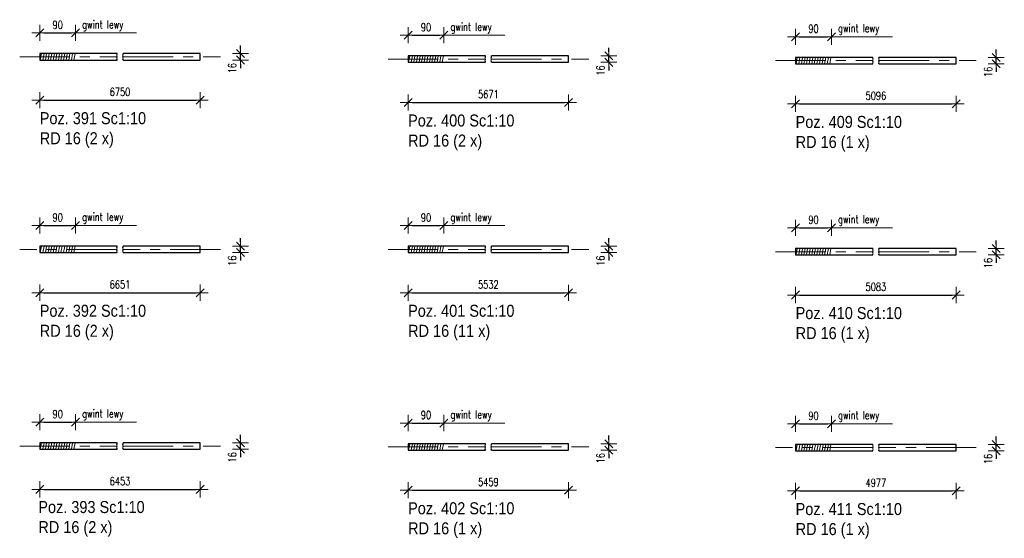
# Model space of a CAD drawing. Header units: millimetres. Extents: x -882 to -29, y 17430 to 18100.
# Tile 10 of 12: x -534 to -288, y 17767 to 17896. Entities that reach past the tile are written whole.
import ezdxf

# ---------------------------------------------------------------- set-up
doc = ezdxf.new("R2010")
doc.units = ezdxf.units.MM
doc.header["$LTSCALE"] = 10
doc.linetypes.add('MITTE', pattern=[2, 1.25, -0.25, 0.25, -0.25])
doc.layers.get('Defpoints').update_dxf_attribs({"color": 1})
for name, color, linetype, lineweight in [('PS_DIM', 4, 'Continuous', 13), ('PS_Hatch', 3, 'Continuous', 9), ('PS_Mid', 5, 'MITTE', 15), ('PS_Shape', 161, 'Continuous', 30), ('PS_SOLID', 7, 'Continuous', 30), ('PS_TEXT', 3, 'Continuous', 18)]:
    doc.layers.add(name, color=color, linetype=linetype, lineweight=lineweight)
doc.styles.add('gil', font='txt', dxfattribs={"width": 0.9})
doc.styles.add('simplex', font='simplex.shx', dxfattribs={"width": 0.75})
doc.dimstyles.new('1_10_PRZ', dxfattribs={"dimtxt": 2, "dimasz": 1, "dimexe": 2, "dimexo": 5, "dimgap": 1, "dimtad": 1, "dimdec": 0, "dimlfac": 10, "dimtxsty": 'simplex', "dimblk": 'dimznak', "dimcen": 2, "dimse1": 1, "dimse2": 1, "dimclrt": 3, "dimadec": 1, "dimazin": 0, "dimtfac": 1, "dimtdec": 0, "dimtix": 1, "dimtmove": 2, "dimatfit": 3, "dimldrblk": 'dim-grot', "dimfxl": 1, "dimarcsym": 0})
doc.dimstyles.new('1_10_PRZ_DS1-LS10', dxfattribs={"dimtxt": 2, "dimasz": 1, "dimexe": 2, "dimexo": 5, "dimgap": 1, "dimtad": 1, "dimdec": 0, "dimlfac": 10, "dimtxsty": 'simplex', "dimblk": 'dimznak', "dimcen": 2, "dimse1": 1, "dimse2": 1, "dimclrt": 3, "dimadec": 1, "dimazin": 0, "dimtfac": 1, "dimtdec": 0, "dimtix": 1, "dimtmove": 2, "dimatfit": 3, "dimldrblk": 'dim-grot', "dimfxl": 1, "dimarcsym": 0})

# ---------------------------------------------------------------- blocks, each defined once
blk = doc.blocks.new('dim-grot')
blk.add_hatch(color=256).paths.add_polyline_path([(0, 0), (-2, 0.5), (-2, -0.5)])
blk.add_lwpolyline([(0, 0), (-2, 0.5), (-2, -0.5), (0, 0)])
blk = doc.blocks.new('dimznak')
at = {"color": 0}
for points in [[(-2, 0), (2, 0)], [(0, 2), (0, -2)]]:
    blk.add_lwpolyline(points, dxfattribs=at)
at = {"color": 2}
blk.add_lwpolyline([(1, 1), (-1, -1)], dxfattribs=at)
blk = doc.blocks.new('*D46')
at = {"layer": 'Defpoints', "color": 0, "transparency": 16777216}
for p in [(-488.83, 17887.99), (-478.83, 17887.99), (-488.83, 17886.4)]:
    blk.add_point(p, dxfattribs=at)
at = {"layer": 'PS_DIM', "color": 0, "lineweight": -2, "transparency": 16777216}
for p, q in [((-478.83, 17888.99), (-478.83, 17889.99)), ((-478.83, 17886.4), (-478.83, 17887.99)), ((-478.83, 17885.4), (-478.83, 17884.4))]:
    blk.add_line(p, q, dxfattribs=at)
for p, rotation in [((-478.83, 17887.99), 270), ((-478.83, 17886.4), 90)]:
    blk.add_blockref('dimznak', p, dxfattribs=dict(at, rotation=rotation))
at = {"layer": 'PS_DIM', "color": 3, "transparency": 16777216, "insert": (-480.87, 17884.36), "char_height": 2, "attachment_point": 5, "rotation": 90, "style": 'simplex'}
blk.add_mtext('16', dxfattribs=at)
blk = doc.blocks.new('*D48')
at = {"layer": 'Defpoints', "color": 0, "transparency": 16777216}
for p in [(-488.83, 17840), (-488.83, 17838.4), (-478.83, 17840)]:
    blk.add_point(p, dxfattribs=at)
at = {"layer": 'PS_DIM', "color": 0, "lineweight": -2, "transparency": 16777216}
for p, q in [((-478.83, 17841), (-478.83, 17842)), ((-478.83, 17838.4), (-478.83, 17840)), ((-478.83, 17837.4), (-478.83, 17836.4))]:
    blk.add_line(p, q, dxfattribs=at)
for p, rotation in [((-478.83, 17840), 270), ((-478.83, 17838.4), 90)]:
    blk.add_blockref('dimznak', p, dxfattribs=dict(at, rotation=rotation))
at = {"layer": 'PS_DIM', "color": 3, "transparency": 16777216, "insert": (-480.87, 17836.37), "char_height": 2, "attachment_point": 5, "rotation": 90, "style": 'simplex'}
blk.add_mtext('16', dxfattribs=at)
blk = doc.blocks.new('*D50')
at = {"layer": 'Defpoints', "color": 0, "transparency": 16777216}
for p in [(-488.83, 17790.98), (-488.83, 17789.38), (-478.83, 17790.98)]:
    blk.add_point(p, dxfattribs=at)
at = {"layer": 'PS_DIM', "color": 0, "lineweight": -2, "transparency": 16777216}
for p, q in [((-478.83, 17791.98), (-478.83, 17792.98)), ((-478.83, 17789.38), (-478.83, 17790.98)), ((-478.83, 17788.38), (-478.83, 17787.38))]:
    blk.add_line(p, q, dxfattribs=at)
for p, rotation in [((-478.83, 17790.98), 270), ((-478.83, 17789.38), 90)]:
    blk.add_blockref('dimznak', p, dxfattribs=dict(at, rotation=rotation))
at = {"layer": 'PS_DIM', "color": 3, "transparency": 16777216, "insert": (-480.87, 17787.35), "char_height": 2, "attachment_point": 5, "rotation": 90, "style": 'simplex'}
blk.add_mtext('16', dxfattribs=at)
blk = doc.blocks.new('*D64')
at = {"layer": 'Defpoints', "color": 0, "transparency": 16777216}
for p in [(-397.04, 17887.42), (-387.04, 17887.42), (-397.04, 17885.82)]:
    blk.add_point(p, dxfattribs=at)
at = {"layer": 'PS_DIM', "color": 0, "lineweight": -2, "transparency": 16777216}
for p, q in [((-387.04, 17888.42), (-387.04, 17889.42)), ((-387.04, 17885.82), (-387.04, 17887.42)), ((-387.04, 17884.82), (-387.04, 17883.82))]:
    blk.add_line(p, q, dxfattribs=at)
for p, rotation in [((-387.04, 17887.42), 270), ((-387.04, 17885.82), 90)]:
    blk.add_blockref('dimznak', p, dxfattribs=dict(at, rotation=rotation))
at = {"layer": 'PS_DIM', "color": 3, "transparency": 16777216, "insert": (-389.08, 17883.78), "char_height": 2, "attachment_point": 5, "rotation": 90, "style": 'simplex'}
blk.add_mtext('16', dxfattribs=at)
blk = doc.blocks.new('*D66')
at = {"layer": 'Defpoints', "color": 0, "transparency": 16777216}
for p in [(-397.04, 17839.99), (-397.04, 17838.39), (-387.04, 17839.99)]:
    blk.add_point(p, dxfattribs=at)
at = {"layer": 'PS_DIM', "color": 0, "lineweight": -2, "transparency": 16777216}
for p, q in [((-387.04, 17840.99), (-387.04, 17841.99)), ((-387.04, 17838.39), (-387.04, 17839.99)), ((-387.04, 17837.39), (-387.04, 17836.39))]:
    blk.add_line(p, q, dxfattribs=at)
for p, rotation in [((-387.04, 17839.99), 270), ((-387.04, 17838.39), 90)]:
    blk.add_blockref('dimznak', p, dxfattribs=dict(at, rotation=rotation))
at = {"layer": 'PS_DIM', "color": 3, "transparency": 16777216, "insert": (-389.08, 17836.35), "char_height": 2, "attachment_point": 5, "rotation": 90, "style": 'simplex'}
blk.add_mtext('16', dxfattribs=at)
blk = doc.blocks.new('*D68')
at = {"layer": 'Defpoints', "color": 0, "transparency": 16777216}
for p in [(-397.04, 17790.76), (-397.04, 17789.16), (-387.04, 17790.76)]:
    blk.add_point(p, dxfattribs=at)
at = {"layer": 'PS_DIM', "color": 0, "lineweight": -2, "transparency": 16777216}
for p, q in [((-387.04, 17791.76), (-387.04, 17792.76)), ((-387.04, 17789.16), (-387.04, 17790.76)), ((-387.04, 17788.16), (-387.04, 17787.16))]:
    blk.add_line(p, q, dxfattribs=at)
for p, rotation in [((-387.04, 17790.76), 270), ((-387.04, 17789.16), 90)]:
    blk.add_blockref('dimznak', p, dxfattribs=dict(at, rotation=rotation))
at = {"layer": 'PS_DIM', "color": 3, "transparency": 16777216, "insert": (-389.08, 17787.13), "char_height": 2, "attachment_point": 5, "rotation": 90, "style": 'simplex'}
blk.add_mtext('16', dxfattribs=at)
blk = doc.blocks.new('*D82')
at = {"layer": 'Defpoints', "color": 0, "transparency": 16777216}
for p in [(-300.47, 17887.06), (-300.47, 17885.46), (-290.47, 17887.06)]:
    blk.add_point(p, dxfattribs=at)
at = {"layer": 'PS_DIM', "color": 0, "lineweight": -2, "transparency": 16777216}
for p, q in [((-290.47, 17888.06), (-290.47, 17889.06)), ((-290.47, 17885.46), (-290.47, 17887.06)), ((-290.47, 17884.46), (-290.47, 17883.46))]:
    blk.add_line(p, q, dxfattribs=at)
for p, rotation in [((-290.47, 17887.06), 270), ((-290.47, 17885.46), 90)]:
    blk.add_blockref('dimznak', p, dxfattribs=dict(at, rotation=rotation))
at = {"layer": 'PS_DIM', "color": 3, "transparency": 16777216, "insert": (-292.51, 17883.43), "char_height": 2, "attachment_point": 5, "rotation": 90, "style": 'simplex'}
blk.add_mtext('16', dxfattribs=at)
blk = doc.blocks.new('*D84')
at = {"layer": 'Defpoints', "color": 0, "transparency": 16777216}
for p in [(-300.47, 17839.42), (-290.47, 17839.42), (-300.47, 17837.82)]:
    blk.add_point(p, dxfattribs=at)
at = {"layer": 'PS_DIM', "color": 0, "lineweight": -2, "transparency": 16777216}
for p, q in [((-290.47, 17840.42), (-290.47, 17841.42)), ((-290.47, 17837.82), (-290.47, 17839.42)), ((-290.47, 17836.82), (-290.47, 17835.82))]:
    blk.add_line(p, q, dxfattribs=at)
for p, rotation in [((-290.47, 17839.42), 270), ((-290.47, 17837.82), 90)]:
    blk.add_blockref('dimznak', p, dxfattribs=dict(at, rotation=rotation))
at = {"layer": 'PS_DIM', "color": 3, "transparency": 16777216, "insert": (-292.51, 17835.79), "char_height": 2, "attachment_point": 5, "rotation": 90, "style": 'simplex'}
blk.add_mtext('16', dxfattribs=at)
blk = doc.blocks.new('*D86')
at = {"layer": 'Defpoints', "color": 0, "transparency": 16777216}
for p in [(-300.47, 17790.57), (-300.47, 17788.97), (-290.47, 17790.57)]:
    blk.add_point(p, dxfattribs=at)
at = {"layer": 'PS_DIM', "color": 0, "lineweight": -2, "transparency": 16777216}
for p, q in [((-290.47, 17791.57), (-290.47, 17792.57)), ((-290.47, 17788.97), (-290.47, 17790.57)), ((-290.47, 17787.97), (-290.47, 17786.97))]:
    blk.add_line(p, q, dxfattribs=at)
for p, rotation in [((-290.47, 17790.57), 270), ((-290.47, 17788.97), 90)]:
    blk.add_blockref('dimznak', p, dxfattribs=dict(at, rotation=rotation))
at = {"layer": 'PS_DIM', "color": 3, "transparency": 16777216, "insert": (-292.51, 17786.94), "char_height": 2, "attachment_point": 5, "rotation": 90, "style": 'simplex'}
blk.add_mtext('16', dxfattribs=at)
blk = doc.blocks.new('*X162')
at = {"color": 1}
for p, q in [((-509.62, 17887.62), (-509.55, 17887.79)), ((-509.55, 17887.44), (-509.62, 17887.62)), ((-509.62, 17887.27), (-509.55, 17887.44)), ((-509.55, 17887.1), (-509.62, 17887.27)), ((-509.62, 17886.92), (-509.55, 17887.1)), ((-509.58, 17887.88), (-509.58, 17888)), ((-509.55, 17887.79), (-509.58, 17887.88)), ((-508.12, 17887.62), (-508.05, 17887.79)), ((-508.05, 17887.44), (-508.12, 17887.62)), ((-508.12, 17887.27), (-508.05, 17887.44)), ((-508.05, 17887.1), (-508.12, 17887.27)), ((-508.12, 17886.92), (-508.05, 17887.1)), ((-508.08, 17887.88), (-508.08, 17888)), ((-508.05, 17887.79), (-508.08, 17887.88)), ((-509.55, 17886.75), (-509.62, 17886.92)), ((-509.62, 17886.58), (-509.55, 17886.75)), ((-509.58, 17886.49), (-509.62, 17886.58)), ((-509.58, 17886.4), (-509.58, 17886.49)), ((-508.05, 17886.75), (-508.12, 17886.92)), ((-508.12, 17886.58), (-508.05, 17886.75)), ((-508.08, 17886.49), (-508.12, 17886.58)), ((-508.08, 17886.4), (-508.08, 17886.49))]:
    blk.add_line(p, q, dxfattribs=at)
at = {"layer": 'PS_Mid', "color": 5, "linetype": 'MITTE'}
for p, q in [((-533.83, 17887.2), (-509.58, 17887.2)), ((-508.08, 17887.2), (-483.83, 17887.2))]:
    blk.add_line(p, q, dxfattribs=at)
at = {"layer": 'PS_SOLID', "color": 7, "linetype": 'Continuous'}
for p, q in [((-509.58, 17887.99), (-528.83, 17887.99)), ((-528.83, 17887.99), (-528.83, 17887.99)), ((-528.83, 17887.99), (-528.83, 17887.95)), ((-528.83, 17887.95), (-528.83, 17887.87)), ((-528.83, 17887.87), (-528.83, 17887.78)), ((-528.83, 17887.78), (-528.83, 17887.65)), ((-528.83, 17887.65), (-528.83, 17887.51)), ((-528.83, 17887.51), (-528.83, 17887.36)), ((-528.83, 17887.36), (-528.83, 17887.2)), ((-528.83, 17887.2), (-528.83, 17887.03)), ((-488.83, 17887.99), (-508.08, 17887.99)), ((-488.83, 17887.95), (-488.83, 17887.99)), ((-488.83, 17887.99), (-488.83, 17887.99)), ((-488.83, 17887.87), (-488.83, 17887.95)), ((-488.83, 17887.78), (-488.83, 17887.87)), ((-488.83, 17887.65), (-488.83, 17887.78)), ((-488.83, 17887.51), (-488.83, 17887.65)), ((-488.83, 17887.36), (-488.83, 17887.51)), ((-488.83, 17887.2), (-488.83, 17887.36)), ((-488.83, 17887.03), (-488.83, 17887.2)), ((-528.83, 17887.03), (-528.83, 17886.88)), ((-528.83, 17886.88), (-528.83, 17886.74)), ((-528.83, 17886.74), (-528.83, 17886.62)), ((-528.83, 17886.62), (-528.83, 17886.52)), ((-528.83, 17886.52), (-528.83, 17886.45)), ((-528.83, 17886.45), (-528.83, 17886.4)), ((-528.83, 17886.4), (-528.83, 17886.4)), ((-528.83, 17886.4), (-509.58, 17886.4)), ((-508.08, 17886.4), (-488.83, 17886.4)), ((-488.83, 17886.88), (-488.83, 17887.03)), ((-488.83, 17886.74), (-488.83, 17886.88)), ((-488.83, 17886.62), (-488.83, 17886.74)), ((-488.83, 17886.52), (-488.83, 17886.62)), ((-488.83, 17886.45), (-488.83, 17886.52)), ((-488.83, 17886.4), (-488.83, 17886.45)), ((-488.83, 17886.4), (-488.83, 17886.4))]:
    blk.add_line(p, q, dxfattribs=at)
blk = doc.blocks.new('*X163')
at = {"color": 3, "style": 'gil', "width": 0.9}
for s, p in [('Poz. 391 Sc1:10', (-528.83, 17870.4)), ('RD 16 (2 x)', (-528.83, 17865.4))]:
    blk.add_text(s, height=3, dxfattribs=at).set_placement(p)
blk = doc.blocks.new('*X164')
at = {"color": 1}
for p, q in [((-509.62, 17839.62), (-509.55, 17839.8)), ((-509.55, 17839.45), (-509.62, 17839.62)), ((-509.62, 17839.28), (-509.55, 17839.45)), ((-509.55, 17839.1), (-509.62, 17839.28)), ((-509.62, 17838.93), (-509.55, 17839.1)), ((-509.55, 17838.76), (-509.62, 17838.93)), ((-509.62, 17838.58), (-509.55, 17838.76)), ((-509.58, 17838.5), (-509.62, 17838.58)), ((-509.58, 17839.88), (-509.58, 17840)), ((-509.55, 17839.8), (-509.58, 17839.88)), ((-509.58, 17838.4), (-509.58, 17838.5)), ((-508.12, 17839.62), (-508.05, 17839.8)), ((-508.05, 17839.45), (-508.12, 17839.62)), ((-508.12, 17839.28), (-508.05, 17839.45)), ((-508.05, 17839.1), (-508.12, 17839.28)), ((-508.12, 17838.93), (-508.05, 17839.1)), ((-508.05, 17838.76), (-508.12, 17838.93)), ((-508.12, 17838.58), (-508.05, 17838.76)), ((-508.08, 17838.5), (-508.12, 17838.58)), ((-508.08, 17839.88), (-508.08, 17840)), ((-508.05, 17839.8), (-508.08, 17839.88)), ((-508.08, 17838.4), (-508.08, 17838.5))]:
    blk.add_line(p, q, dxfattribs=at)
at = {"layer": 'PS_Mid', "color": 5, "linetype": 'MITTE'}
for p, q in [((-509.58, 17839.2), (-533.83, 17839.2)), ((-483.83, 17839.2), (-508.08, 17839.2))]:
    blk.add_line(p, q, dxfattribs=at)
at = {"layer": 'PS_SOLID', "color": 7, "linetype": 'Continuous'}
for p, q in [((-509.58, 17840), (-528.83, 17840)), ((-528.83, 17840), (-528.83, 17839.98)), ((-528.83, 17839.98), (-528.83, 17839.92)), ((-528.83, 17839.92), (-528.83, 17839.84)), ((-528.83, 17839.84), (-528.83, 17839.72)), ((-528.83, 17839.72), (-528.83, 17839.59)), ((-528.83, 17839.59), (-528.83, 17839.44)), ((-528.83, 17839.44), (-528.83, 17839.28)), ((-528.83, 17839.28), (-528.83, 17839.12)), ((-528.83, 17839.12), (-528.83, 17838.96)), ((-528.83, 17838.96), (-528.83, 17838.81)), ((-528.83, 17838.81), (-528.83, 17838.68)), ((-528.83, 17838.68), (-528.83, 17838.57)), ((-528.83, 17838.57), (-528.83, 17838.48)), ((-528.83, 17838.48), (-528.83, 17838.43)), ((-528.83, 17838.43), (-528.83, 17838.4)), ((-528.83, 17838.4), (-509.58, 17838.4)), ((-488.83, 17840), (-508.08, 17840)), ((-508.08, 17838.4), (-488.83, 17838.4)), ((-488.83, 17839.98), (-488.83, 17840)), ((-488.83, 17839.92), (-488.83, 17839.98)), ((-488.83, 17839.84), (-488.83, 17839.92)), ((-488.83, 17839.72), (-488.83, 17839.84)), ((-488.83, 17839.59), (-488.83, 17839.72)), ((-488.83, 17839.44), (-488.83, 17839.59)), ((-488.83, 17839.28), (-488.83, 17839.44)), ((-488.83, 17839.12), (-488.83, 17839.28)), ((-488.83, 17838.96), (-488.83, 17839.12)), ((-488.83, 17838.81), (-488.83, 17838.96)), ((-488.83, 17838.68), (-488.83, 17838.81)), ((-488.83, 17838.57), (-488.83, 17838.68)), ((-488.83, 17838.48), (-488.83, 17838.57)), ((-488.83, 17838.43), (-488.83, 17838.48)), ((-488.83, 17838.4), (-488.83, 17838.43))]:
    blk.add_line(p, q, dxfattribs=at)
blk = doc.blocks.new('*X165')
at = {"color": 3, "style": 'gil', "width": 0.9}
for s, p in [('Poz. 392 Sc1:10', (-528.83, 17822.4)), ('RD 16 (2 x)', (-528.83, 17817.4))]:
    blk.add_text(s, height=3, dxfattribs=at).set_placement(p)
blk = doc.blocks.new('*X166')
at = {"color": 1}
for p, q in [((-509.62, 17790.6), (-509.55, 17790.78)), ((-509.55, 17790.43), (-509.62, 17790.6)), ((-509.62, 17790.26), (-509.55, 17790.43)), ((-509.55, 17790.08), (-509.62, 17790.26)), ((-509.62, 17789.91), (-509.55, 17790.08)), ((-509.55, 17789.74), (-509.62, 17789.91)), ((-509.62, 17789.56), (-509.55, 17789.74)), ((-509.58, 17789.48), (-509.62, 17789.56)), ((-509.58, 17790.86), (-509.58, 17790.98)), ((-509.55, 17790.78), (-509.58, 17790.86)), ((-509.58, 17789.38), (-509.58, 17789.48)), ((-508.12, 17790.6), (-508.05, 17790.78)), ((-508.05, 17790.43), (-508.12, 17790.6)), ((-508.12, 17790.26), (-508.05, 17790.43)), ((-508.05, 17790.08), (-508.12, 17790.26)), ((-508.12, 17789.91), (-508.05, 17790.08)), ((-508.05, 17789.74), (-508.12, 17789.91)), ((-508.12, 17789.56), (-508.05, 17789.74)), ((-508.08, 17789.48), (-508.12, 17789.56)), ((-508.08, 17790.86), (-508.08, 17790.98)), ((-508.05, 17790.78), (-508.08, 17790.86)), ((-508.08, 17789.38), (-508.08, 17789.48))]:
    blk.add_line(p, q, dxfattribs=at)
at = {"layer": 'PS_Mid', "color": 5, "linetype": 'MITTE'}
for p, q in [((-533.83, 17790.18), (-509.58, 17790.18)), ((-508.08, 17790.18), (-483.83, 17790.18))]:
    blk.add_line(p, q, dxfattribs=at)
at = {"layer": 'PS_SOLID', "color": 7, "linetype": 'Continuous'}
for p, q in [((-509.58, 17790.98), (-528.83, 17790.98)), ((-528.83, 17790.98), (-528.83, 17790.97)), ((-528.83, 17790.97), (-528.83, 17790.93)), ((-528.83, 17790.93), (-528.83, 17790.86)), ((-528.83, 17790.86), (-528.83, 17790.76)), ((-528.83, 17790.76), (-528.83, 17790.64)), ((-528.83, 17790.64), (-528.83, 17790.5)), ((-528.83, 17790.5), (-528.83, 17790.34)), ((-528.83, 17790.34), (-528.83, 17790.18)), ((-528.83, 17790.18), (-528.83, 17790.02)), ((-528.83, 17790.02), (-528.83, 17789.87)), ((-528.83, 17789.87), (-528.83, 17789.73)), ((-528.83, 17789.73), (-528.83, 17789.6)), ((-528.83, 17789.6), (-528.83, 17789.5)), ((-528.83, 17789.5), (-528.83, 17789.43)), ((-528.83, 17789.43), (-528.83, 17789.39)), ((-528.83, 17789.39), (-528.83, 17789.38)), ((-528.83, 17789.38), (-509.58, 17789.38)), ((-488.83, 17790.98), (-508.08, 17790.98)), ((-508.08, 17789.38), (-488.83, 17789.38)), ((-488.83, 17790.97), (-488.83, 17790.98)), ((-488.83, 17790.93), (-488.83, 17790.97)), ((-488.83, 17790.86), (-488.83, 17790.93)), ((-488.83, 17790.76), (-488.83, 17790.86)), ((-488.83, 17790.64), (-488.83, 17790.76)), ((-488.83, 17790.5), (-488.83, 17790.64)), ((-488.83, 17790.34), (-488.83, 17790.5)), ((-488.83, 17790.18), (-488.83, 17790.34)), ((-488.83, 17790.02), (-488.83, 17790.18)), ((-488.83, 17789.87), (-488.83, 17790.02)), ((-488.83, 17789.73), (-488.83, 17789.87)), ((-488.83, 17789.6), (-488.83, 17789.73)), ((-488.83, 17789.5), (-488.83, 17789.6)), ((-488.83, 17789.43), (-488.83, 17789.5)), ((-488.83, 17789.39), (-488.83, 17789.43)), ((-488.83, 17789.38), (-488.83, 17789.39))]:
    blk.add_line(p, q, dxfattribs=at)
blk = doc.blocks.new('*X178')
at = {"color": 1}
for p, q in [((-417.82, 17887.04), (-417.75, 17887.21)), ((-417.79, 17887.3), (-417.79, 17887.42)), ((-417.75, 17887.21), (-417.79, 17887.3)), ((-416.32, 17887.04), (-416.25, 17887.21)), ((-416.29, 17887.3), (-416.29, 17887.42)), ((-416.25, 17887.21), (-416.29, 17887.3)), ((-417.75, 17886.86), (-417.82, 17887.04)), ((-417.82, 17886.69), (-417.75, 17886.86)), ((-417.75, 17886.52), (-417.82, 17886.69)), ((-417.82, 17886.34), (-417.75, 17886.52)), ((-417.75, 17886.17), (-417.82, 17886.34)), ((-417.82, 17886), (-417.75, 17886.17)), ((-417.79, 17885.91), (-417.82, 17886)), ((-417.79, 17885.82), (-417.79, 17885.91)), ((-416.25, 17886.86), (-416.32, 17887.04)), ((-416.32, 17886.69), (-416.25, 17886.86)), ((-416.25, 17886.52), (-416.32, 17886.69)), ((-416.32, 17886.34), (-416.25, 17886.52)), ((-416.25, 17886.17), (-416.32, 17886.34)), ((-416.32, 17886), (-416.25, 17886.17)), ((-416.29, 17885.91), (-416.32, 17886)), ((-416.29, 17885.82), (-416.29, 17885.91))]:
    blk.add_line(p, q, dxfattribs=at)
at = {"layer": 'PS_Mid', "color": 5, "linetype": 'MITTE'}
for p, q in [((-442.04, 17886.62), (-417.79, 17886.62)), ((-416.29, 17886.62), (-392.04, 17886.62))]:
    blk.add_line(p, q, dxfattribs=at)
at = {"layer": 'PS_SOLID', "color": 7, "linetype": 'Continuous'}
for p, q in [((-417.79, 17887.42), (-437.04, 17887.42)), ((-437.04, 17887.42), (-437.04, 17887.41)), ((-437.04, 17887.41), (-437.04, 17887.37)), ((-437.04, 17887.37), (-437.04, 17887.3)), ((-437.04, 17887.3), (-437.04, 17887.2)), ((-437.04, 17887.2), (-437.04, 17887.07)), ((-397.04, 17887.42), (-416.29, 17887.42)), ((-397.04, 17887.41), (-397.04, 17887.42)), ((-397.04, 17887.37), (-397.04, 17887.41)), ((-397.04, 17887.3), (-397.04, 17887.37)), ((-397.04, 17887.2), (-397.04, 17887.3)), ((-397.04, 17887.07), (-397.04, 17887.2)), ((-437.04, 17887.07), (-437.04, 17886.93)), ((-437.04, 17886.93), (-437.04, 17886.78)), ((-437.04, 17886.78), (-437.04, 17886.62)), ((-437.04, 17886.62), (-437.04, 17886.46)), ((-437.04, 17886.46), (-437.04, 17886.3)), ((-437.04, 17886.3), (-437.04, 17886.16)), ((-437.04, 17886.16), (-437.04, 17886.04)), ((-437.04, 17886.04), (-437.04, 17885.94)), ((-437.04, 17885.94), (-437.04, 17885.87)), ((-437.04, 17885.87), (-437.04, 17885.83)), ((-437.04, 17885.83), (-437.04, 17885.82)), ((-437.04, 17885.82), (-417.79, 17885.82)), ((-416.29, 17885.82), (-397.04, 17885.82)), ((-397.04, 17886.93), (-397.04, 17887.07)), ((-397.04, 17886.78), (-397.04, 17886.93)), ((-397.04, 17886.62), (-397.04, 17886.78)), ((-397.04, 17886.46), (-397.04, 17886.62)), ((-397.04, 17886.3), (-397.04, 17886.46)), ((-397.04, 17886.16), (-397.04, 17886.3)), ((-397.04, 17886.04), (-397.04, 17886.16)), ((-397.04, 17885.94), (-397.04, 17886.04)), ((-397.04, 17885.87), (-397.04, 17885.94)), ((-397.04, 17885.83), (-397.04, 17885.87)), ((-397.04, 17885.82), (-397.04, 17885.83))]:
    blk.add_line(p, q, dxfattribs=at)
blk = doc.blocks.new('*X179')
at = {"color": 3, "style": 'gil', "width": 0.9}
for s, p in [('Poz. 400 Sc1:10', (-437.04, 17869.82)), ('RD 16 (2 x)', (-437.04, 17864.82))]:
    blk.add_text(s, height=3, dxfattribs=at).set_placement(p)
blk = doc.blocks.new('*X180')
at = {"color": 1}
for p, q in [((-417.82, 17839.61), (-417.75, 17839.78)), ((-417.75, 17839.44), (-417.82, 17839.61)), ((-417.82, 17839.26), (-417.75, 17839.44)), ((-417.75, 17839.09), (-417.82, 17839.26)), ((-417.82, 17838.92), (-417.75, 17839.09)), ((-417.75, 17838.74), (-417.82, 17838.92)), ((-417.82, 17838.57), (-417.75, 17838.74)), ((-417.79, 17838.48), (-417.82, 17838.57)), ((-417.79, 17839.87), (-417.79, 17839.99)), ((-417.75, 17839.78), (-417.79, 17839.87)), ((-417.79, 17838.39), (-417.79, 17838.48)), ((-416.32, 17839.61), (-416.25, 17839.78)), ((-416.25, 17839.44), (-416.32, 17839.61)), ((-416.32, 17839.26), (-416.25, 17839.44)), ((-416.25, 17839.09), (-416.32, 17839.26)), ((-416.32, 17838.92), (-416.25, 17839.09)), ((-416.25, 17838.74), (-416.32, 17838.92)), ((-416.32, 17838.57), (-416.25, 17838.74)), ((-416.29, 17838.48), (-416.32, 17838.57)), ((-416.29, 17839.87), (-416.29, 17839.99)), ((-416.25, 17839.78), (-416.29, 17839.87)), ((-416.29, 17838.39), (-416.29, 17838.48))]:
    blk.add_line(p, q, dxfattribs=at)
at = {"layer": 'PS_Mid', "color": 5, "linetype": 'MITTE'}
for p, q in [((-442.04, 17839.19), (-417.79, 17839.19)), ((-416.29, 17839.19), (-392.04, 17839.19))]:
    blk.add_line(p, q, dxfattribs=at)
at = {"layer": 'PS_SOLID', "color": 7, "linetype": 'Continuous'}
for p, q in [((-417.79, 17839.99), (-437.04, 17839.99)), ((-437.04, 17839.99), (-437.04, 17839.98)), ((-437.04, 17839.98), (-437.04, 17839.94)), ((-437.04, 17839.94), (-437.04, 17839.87)), ((-437.04, 17839.87), (-437.04, 17839.77)), ((-437.04, 17839.77), (-437.04, 17839.64)), ((-437.04, 17839.64), (-437.04, 17839.5)), ((-437.04, 17839.5), (-437.04, 17839.35)), ((-437.04, 17839.35), (-437.04, 17839.19)), ((-437.04, 17839.19), (-437.04, 17839.03)), ((-437.04, 17839.03), (-437.04, 17838.87)), ((-437.04, 17838.87), (-437.04, 17838.73)), ((-437.04, 17838.73), (-437.04, 17838.61)), ((-437.04, 17838.61), (-437.04, 17838.51)), ((-437.04, 17838.51), (-437.04, 17838.44)), ((-437.04, 17838.44), (-437.04, 17838.4)), ((-437.04, 17838.4), (-437.04, 17838.39)), ((-437.04, 17838.39), (-417.79, 17838.39)), ((-397.04, 17839.99), (-416.29, 17839.99)), ((-416.29, 17838.39), (-397.04, 17838.39)), ((-397.04, 17839.98), (-397.04, 17839.99)), ((-397.04, 17839.94), (-397.04, 17839.98)), ((-397.04, 17839.87), (-397.04, 17839.94)), ((-397.04, 17839.77), (-397.04, 17839.87)), ((-397.04, 17839.64), (-397.04, 17839.77)), ((-397.04, 17839.5), (-397.04, 17839.64)), ((-397.04, 17839.35), (-397.04, 17839.5)), ((-397.04, 17839.19), (-397.04, 17839.35)), ((-397.04, 17839.03), (-397.04, 17839.19)), ((-397.04, 17838.87), (-397.04, 17839.03)), ((-397.04, 17838.73), (-397.04, 17838.87)), ((-397.04, 17838.61), (-397.04, 17838.73)), ((-397.04, 17838.51), (-397.04, 17838.61)), ((-397.04, 17838.44), (-397.04, 17838.51)), ((-397.04, 17838.4), (-397.04, 17838.44)), ((-397.04, 17838.39), (-397.04, 17838.4))]:
    blk.add_line(p, q, dxfattribs=at)
blk = doc.blocks.new('*X181')
at = {"color": 3, "style": 'gil', "width": 0.9}
for s, p in [('Poz. 401 Sc1:10', (-437.04, 17822.39)), ('RD 16 (11 x)', (-437.04, 17817.39))]:
    blk.add_text(s, height=3, dxfattribs=at).set_placement(p)
blk = doc.blocks.new('*X182')
at = {"color": 1}
for p, q in [((-417.82, 17790.38), (-417.75, 17790.56)), ((-417.75, 17790.21), (-417.82, 17790.38)), ((-417.82, 17790.04), (-417.75, 17790.21)), ((-417.75, 17789.86), (-417.82, 17790.04)), ((-417.82, 17789.69), (-417.75, 17789.86)), ((-417.75, 17789.52), (-417.82, 17789.69)), ((-417.82, 17789.34), (-417.75, 17789.52)), ((-417.79, 17789.26), (-417.82, 17789.34)), ((-417.79, 17790.64), (-417.79, 17790.76)), ((-417.75, 17790.56), (-417.79, 17790.64)), ((-417.79, 17789.16), (-417.79, 17789.26)), ((-416.32, 17790.38), (-416.25, 17790.56)), ((-416.25, 17790.21), (-416.32, 17790.38)), ((-416.32, 17790.04), (-416.25, 17790.21)), ((-416.25, 17789.86), (-416.32, 17790.04)), ((-416.32, 17789.69), (-416.25, 17789.86)), ((-416.25, 17789.52), (-416.32, 17789.69)), ((-416.32, 17789.34), (-416.25, 17789.52)), ((-416.29, 17789.26), (-416.32, 17789.34)), ((-416.29, 17790.64), (-416.29, 17790.76)), ((-416.25, 17790.56), (-416.29, 17790.64)), ((-416.29, 17789.16), (-416.29, 17789.26))]:
    blk.add_line(p, q, dxfattribs=at)
at = {"layer": 'PS_Mid', "color": 5, "linetype": 'MITTE'}
for p, q in [((-442.04, 17789.96), (-417.79, 17789.96)), ((-416.29, 17789.96), (-392.04, 17789.96))]:
    blk.add_line(p, q, dxfattribs=at)
at = {"layer": 'PS_SOLID', "color": 7, "linetype": 'Continuous'}
for p, q in [((-417.79, 17790.76), (-437.04, 17790.76)), ((-437.04, 17790.76), (-437.04, 17790.75)), ((-437.04, 17790.75), (-437.04, 17790.71)), ((-437.04, 17790.71), (-437.04, 17790.64)), ((-437.04, 17790.64), (-437.04, 17790.54)), ((-437.04, 17790.54), (-437.04, 17790.42)), ((-437.04, 17790.42), (-437.04, 17790.28)), ((-437.04, 17790.28), (-437.04, 17790.12)), ((-437.04, 17790.12), (-437.04, 17789.96)), ((-437.04, 17789.96), (-437.04, 17789.8)), ((-437.04, 17789.8), (-437.04, 17789.65)), ((-437.04, 17789.65), (-437.04, 17789.51)), ((-437.04, 17789.51), (-437.04, 17789.38)), ((-437.04, 17789.38), (-437.04, 17789.28)), ((-437.04, 17789.28), (-437.04, 17789.21)), ((-437.04, 17789.21), (-437.04, 17789.17)), ((-437.04, 17789.17), (-437.04, 17789.16)), ((-437.04, 17789.16), (-417.79, 17789.16)), ((-397.04, 17790.76), (-416.29, 17790.76)), ((-416.29, 17789.16), (-397.04, 17789.16)), ((-397.04, 17790.75), (-397.04, 17790.76)), ((-397.04, 17790.71), (-397.04, 17790.75)), ((-397.04, 17790.64), (-397.04, 17790.71)), ((-397.04, 17790.54), (-397.04, 17790.64)), ((-397.04, 17790.42), (-397.04, 17790.54)), ((-397.04, 17790.28), (-397.04, 17790.42)), ((-397.04, 17790.12), (-397.04, 17790.28)), ((-397.04, 17789.96), (-397.04, 17790.12)), ((-397.04, 17789.8), (-397.04, 17789.96)), ((-397.04, 17789.65), (-397.04, 17789.8)), ((-397.04, 17789.51), (-397.04, 17789.65)), ((-397.04, 17789.38), (-397.04, 17789.51)), ((-397.04, 17789.28), (-397.04, 17789.38)), ((-397.04, 17789.21), (-397.04, 17789.28)), ((-397.04, 17789.17), (-397.04, 17789.21)), ((-397.04, 17789.16), (-397.04, 17789.17))]:
    blk.add_line(p, q, dxfattribs=at)
blk = doc.blocks.new('*X183')
at = {"color": 3, "style": 'gil', "width": 0.9}
for s, p in [('Poz. 402 Sc1:10', (-437.04, 17773.16)), ('RD 16 (1 x)', (-437.04, 17768.16))]:
    blk.add_text(s, height=3, dxfattribs=at).set_placement(p)
blk = doc.blocks.new('*X196')
at = {"color": 1}
for p, q in [((-321.25, 17886.68), (-321.18, 17886.86)), ((-321.18, 17886.51), (-321.25, 17886.68)), ((-321.25, 17886.34), (-321.18, 17886.51)), ((-321.18, 17886.16), (-321.25, 17886.34)), ((-321.25, 17885.99), (-321.18, 17886.16)), ((-321.18, 17885.82), (-321.25, 17885.99)), ((-321.25, 17885.64), (-321.18, 17885.82)), ((-321.22, 17885.56), (-321.25, 17885.64)), ((-321.22, 17886.94), (-321.22, 17887.06)), ((-321.18, 17886.86), (-321.22, 17886.94)), ((-321.22, 17885.46), (-321.22, 17885.56)), ((-319.75, 17886.68), (-319.68, 17886.86)), ((-319.68, 17886.51), (-319.75, 17886.68)), ((-319.75, 17886.34), (-319.68, 17886.51)), ((-319.68, 17886.16), (-319.75, 17886.34)), ((-319.75, 17885.99), (-319.68, 17886.16)), ((-319.68, 17885.82), (-319.75, 17885.99)), ((-319.75, 17885.64), (-319.68, 17885.82)), ((-319.72, 17885.56), (-319.75, 17885.64)), ((-319.72, 17886.94), (-319.72, 17887.06)), ((-319.68, 17886.86), (-319.72, 17886.94)), ((-319.72, 17885.46), (-319.72, 17885.56))]:
    blk.add_line(p, q, dxfattribs=at)
at = {"layer": 'PS_Mid', "color": 5, "linetype": 'MITTE'}
for p, q in [((-345.47, 17886.26), (-321.22, 17886.26)), ((-319.72, 17886.26), (-295.47, 17886.26))]:
    blk.add_line(p, q, dxfattribs=at)
at = {"layer": 'PS_SOLID', "color": 7, "linetype": 'Continuous'}
for p, q in [((-321.22, 17887.06), (-340.47, 17887.06)), ((-340.47, 17887.06), (-340.47, 17887.05)), ((-340.47, 17887.05), (-340.47, 17887.01)), ((-340.47, 17887.01), (-340.47, 17886.94)), ((-340.47, 17886.94), (-340.47, 17886.84)), ((-340.47, 17886.84), (-340.47, 17886.72)), ((-340.47, 17886.72), (-340.47, 17886.58)), ((-340.47, 17886.58), (-340.47, 17886.42)), ((-340.47, 17886.42), (-340.47, 17886.26)), ((-340.47, 17886.26), (-340.47, 17886.1)), ((-340.47, 17886.1), (-340.47, 17885.95)), ((-340.47, 17885.95), (-340.47, 17885.81)), ((-340.47, 17885.81), (-340.47, 17885.68)), ((-340.47, 17885.68), (-340.47, 17885.58)), ((-340.47, 17885.58), (-340.47, 17885.51)), ((-340.47, 17885.51), (-340.47, 17885.47)), ((-340.47, 17885.47), (-340.47, 17885.46)), ((-340.47, 17885.46), (-321.22, 17885.46)), ((-300.47, 17887.06), (-319.72, 17887.06)), ((-319.72, 17885.46), (-300.47, 17885.46)), ((-300.47, 17887.05), (-300.47, 17887.06)), ((-300.47, 17887.01), (-300.47, 17887.05)), ((-300.47, 17886.94), (-300.47, 17887.01)), ((-300.47, 17886.84), (-300.47, 17886.94)), ((-300.47, 17886.72), (-300.47, 17886.84)), ((-300.47, 17886.58), (-300.47, 17886.72)), ((-300.47, 17886.42), (-300.47, 17886.58)), ((-300.47, 17886.26), (-300.47, 17886.42)), ((-300.47, 17886.1), (-300.47, 17886.26)), ((-300.47, 17885.95), (-300.47, 17886.1)), ((-300.47, 17885.81), (-300.47, 17885.95)), ((-300.47, 17885.68), (-300.47, 17885.81)), ((-300.47, 17885.58), (-300.47, 17885.68)), ((-300.47, 17885.51), (-300.47, 17885.58)), ((-300.47, 17885.47), (-300.47, 17885.51)), ((-300.47, 17885.46), (-300.47, 17885.47))]:
    blk.add_line(p, q, dxfattribs=at)
blk = doc.blocks.new('*X197')
at = {"color": 3, "style": 'gil', "width": 0.9}
for s, p in [('Poz. 409 Sc1:10', (-340.47, 17869.46)), ('RD 16 (1 x)', (-340.47, 17864.46))]:
    blk.add_text(s, height=3, dxfattribs=at).set_placement(p)
blk = doc.blocks.new('*X198')
at = {"color": 1}
for p, q in [((-321.25, 17839.04), (-321.18, 17839.22)), ((-321.18, 17838.87), (-321.25, 17839.04)), ((-321.25, 17838.7), (-321.18, 17838.87)), ((-321.18, 17838.52), (-321.25, 17838.7)), ((-321.25, 17838.35), (-321.18, 17838.52)), ((-321.18, 17838.18), (-321.25, 17838.35)), ((-321.25, 17838), (-321.18, 17838.18)), ((-321.22, 17839.3), (-321.22, 17839.42)), ((-321.18, 17839.22), (-321.22, 17839.3)), ((-319.75, 17839.04), (-319.68, 17839.22)), ((-319.68, 17838.87), (-319.75, 17839.04)), ((-319.75, 17838.7), (-319.68, 17838.87)), ((-319.68, 17838.52), (-319.75, 17838.7)), ((-319.75, 17838.35), (-319.68, 17838.52)), ((-319.68, 17838.18), (-319.75, 17838.35)), ((-319.75, 17838), (-319.68, 17838.18)), ((-319.72, 17839.3), (-319.72, 17839.42)), ((-319.68, 17839.22), (-319.72, 17839.3)), ((-321.22, 17837.92), (-321.25, 17838)), ((-321.22, 17837.82), (-321.22, 17837.92)), ((-319.72, 17837.92), (-319.75, 17838)), ((-319.72, 17837.82), (-319.72, 17837.92))]:
    blk.add_line(p, q, dxfattribs=at)
at = {"layer": 'PS_Mid', "color": 5, "linetype": 'MITTE'}
for p, q in [((-345.47, 17838.62), (-321.22, 17838.62)), ((-319.72, 17838.62), (-295.47, 17838.62))]:
    blk.add_line(p, q, dxfattribs=at)
at = {"layer": 'PS_SOLID', "color": 7, "linetype": 'Continuous'}
for p, q in [((-321.22, 17839.42), (-340.47, 17839.42)), ((-340.47, 17839.42), (-340.47, 17839.41)), ((-340.47, 17839.41), (-340.47, 17839.37)), ((-340.47, 17839.37), (-340.47, 17839.3)), ((-340.47, 17839.3), (-340.47, 17839.2)), ((-340.47, 17839.2), (-340.47, 17839.08)), ((-340.47, 17839.08), (-340.47, 17838.94)), ((-340.47, 17838.94), (-340.47, 17838.78)), ((-340.47, 17838.78), (-340.47, 17838.62)), ((-340.47, 17838.62), (-340.47, 17838.46)), ((-340.47, 17838.46), (-340.47, 17838.31)), ((-340.47, 17838.31), (-340.47, 17838.17)), ((-340.47, 17838.17), (-340.47, 17838.04)), ((-340.47, 17838.04), (-340.47, 17837.94)), ((-300.47, 17839.42), (-319.72, 17839.42)), ((-300.47, 17839.41), (-300.47, 17839.42)), ((-300.47, 17839.37), (-300.47, 17839.41)), ((-300.47, 17839.3), (-300.47, 17839.37)), ((-300.47, 17839.2), (-300.47, 17839.3)), ((-300.47, 17839.08), (-300.47, 17839.2)), ((-300.47, 17838.94), (-300.47, 17839.08)), ((-300.47, 17838.78), (-300.47, 17838.94)), ((-300.47, 17838.62), (-300.47, 17838.78)), ((-300.47, 17838.46), (-300.47, 17838.62)), ((-300.47, 17838.31), (-300.47, 17838.46)), ((-300.47, 17838.17), (-300.47, 17838.31)), ((-300.47, 17838.04), (-300.47, 17838.17)), ((-300.47, 17837.94), (-300.47, 17838.04)), ((-340.47, 17837.94), (-340.47, 17837.87)), ((-340.47, 17837.87), (-340.47, 17837.83)), ((-340.47, 17837.83), (-340.47, 17837.82)), ((-340.47, 17837.82), (-321.22, 17837.82)), ((-319.72, 17837.82), (-300.47, 17837.82)), ((-300.47, 17837.87), (-300.47, 17837.94)), ((-300.47, 17837.83), (-300.47, 17837.87)), ((-300.47, 17837.82), (-300.47, 17837.83))]:
    blk.add_line(p, q, dxfattribs=at)
blk = doc.blocks.new('*X199')
at = {"color": 3, "style": 'gil', "width": 0.9}
for s, p in [('Poz. 410 Sc1:10', (-340.47, 17821.82)), ('RD 16 (1 x)', (-340.47, 17816.82))]:
    blk.add_text(s, height=3, dxfattribs=at).set_placement(p)
blk = doc.blocks.new('*X200')
at = {"color": 1}
for p, q in [((-321.25, 17790.19), (-321.18, 17790.37)), ((-321.18, 17790.02), (-321.25, 17790.19)), ((-321.25, 17789.85), (-321.18, 17790.02)), ((-321.18, 17789.67), (-321.25, 17789.85)), ((-321.25, 17789.5), (-321.18, 17789.67)), ((-321.18, 17789.33), (-321.25, 17789.5)), ((-321.25, 17789.15), (-321.18, 17789.33)), ((-321.22, 17789.07), (-321.25, 17789.15)), ((-321.22, 17790.45), (-321.22, 17790.57)), ((-321.18, 17790.37), (-321.22, 17790.45)), ((-321.22, 17788.97), (-321.22, 17789.07)), ((-319.75, 17790.19), (-319.68, 17790.37)), ((-319.68, 17790.02), (-319.75, 17790.19)), ((-319.75, 17789.85), (-319.68, 17790.02)), ((-319.68, 17789.67), (-319.75, 17789.85)), ((-319.75, 17789.5), (-319.68, 17789.67)), ((-319.68, 17789.33), (-319.75, 17789.5)), ((-319.75, 17789.15), (-319.68, 17789.33)), ((-319.72, 17789.07), (-319.75, 17789.15)), ((-319.72, 17790.45), (-319.72, 17790.57)), ((-319.68, 17790.37), (-319.72, 17790.45)), ((-319.72, 17788.97), (-319.72, 17789.07))]:
    blk.add_line(p, q, dxfattribs=at)
at = {"layer": 'PS_Mid', "color": 5, "linetype": 'MITTE'}
for p, q in [((-321.22, 17789.77), (-345.47, 17789.77)), ((-295.47, 17789.77), (-319.72, 17789.77))]:
    blk.add_line(p, q, dxfattribs=at)
at = {"layer": 'PS_SOLID', "color": 7, "linetype": 'Continuous'}
for p, q in [((-321.22, 17790.57), (-340.47, 17790.57)), ((-340.47, 17790.57), (-340.47, 17790.55)), ((-340.47, 17790.55), (-340.47, 17790.49)), ((-340.47, 17790.49), (-340.47, 17790.41)), ((-340.47, 17790.41), (-340.47, 17790.29)), ((-340.47, 17790.29), (-340.47, 17790.16)), ((-340.47, 17790.16), (-340.47, 17790.01)), ((-340.47, 17790.01), (-340.47, 17789.85)), ((-340.47, 17789.85), (-340.47, 17789.69)), ((-340.47, 17789.69), (-340.47, 17789.53)), ((-340.47, 17789.53), (-340.47, 17789.38)), ((-340.47, 17789.38), (-340.47, 17789.25)), ((-340.47, 17789.25), (-340.47, 17789.14)), ((-340.47, 17789.14), (-340.47, 17789.05)), ((-340.47, 17789.05), (-340.47, 17789)), ((-340.47, 17789), (-340.47, 17788.97)), ((-340.47, 17788.97), (-321.22, 17788.97)), ((-300.47, 17790.57), (-319.72, 17790.57)), ((-319.72, 17788.97), (-300.47, 17788.97)), ((-300.47, 17790.55), (-300.47, 17790.57)), ((-300.47, 17790.49), (-300.47, 17790.55)), ((-300.47, 17790.41), (-300.47, 17790.49)), ((-300.47, 17790.29), (-300.47, 17790.41)), ((-300.47, 17790.16), (-300.47, 17790.29)), ((-300.47, 17790.01), (-300.47, 17790.16)), ((-300.47, 17789.85), (-300.47, 17790.01)), ((-300.47, 17789.69), (-300.47, 17789.85)), ((-300.47, 17789.53), (-300.47, 17789.69)), ((-300.47, 17789.38), (-300.47, 17789.53)), ((-300.47, 17789.25), (-300.47, 17789.38)), ((-300.47, 17789.14), (-300.47, 17789.25)), ((-300.47, 17789.05), (-300.47, 17789.14)), ((-300.47, 17789), (-300.47, 17789.05)), ((-300.47, 17788.97), (-300.47, 17789))]:
    blk.add_line(p, q, dxfattribs=at)
blk = doc.blocks.new('*X201')
at = {"color": 3, "style": 'gil', "width": 0.9}
for s, p in [('Poz. 411 Sc1:10', (-340.47, 17772.97)), ('RD 16 (1 x)', (-340.47, 17767.97))]:
    blk.add_text(s, height=3, dxfattribs=at).set_placement(p)
blk = doc.blocks.new('*X232')
at = {"color": 3, "style": 'gil', "width": 0.9}
for s, p in [('Poz. 393 Sc1:10', (-529.19, 17773.47)), ('RD 16 (2 x)', (-529.19, 17768.47))]:
    blk.add_text(s, height=3, dxfattribs=at).set_placement(p)

msp = doc.modelspace()

# ---------------------------------------------------------------- hatches: boundary and pattern name
at = {"layer": 'PS_Hatch'}
h = msp.add_hatch(dxfattribs=at)
h.set_pattern_fill('ANSI31', color=256, scale=0.2, angle=35, style=0)
h.set_pattern_definition([(80, (-2971.2284, -5279.79684), (-0.625352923, 0.110266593), [])])
h.paths.add_polyline_path([(-528.83, 17887.99), (-519.83, 17887.99), (-519.83, 17886.4), (-528.83, 17886.4)])
h = msp.add_hatch(dxfattribs=at)
h.set_pattern_fill('ANSI31', color=256, scale=0.2, angle=35, style=0)
h.set_pattern_definition([(80, (-2879.43216, -5280.3755), (-0.625352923, 0.110266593), [])])
h.paths.add_polyline_path([(-437.04, 17887.42), (-428.04, 17887.42), (-428.04, 17885.82), (-437.04, 17885.82)])
h = msp.add_hatch(dxfattribs=at)
h.set_pattern_fill('ANSI31', color=256, scale=0.2, angle=35, style=0)
h.set_pattern_definition([(80, (-2782.8637, -5280.7293), (-0.625352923, 0.110266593), [])])
h.paths.add_polyline_path([(-340.47, 17887.06), (-331.47, 17887.06), (-331.47, 17885.46), (-340.47, 17885.46)])
h = msp.add_hatch(dxfattribs=at)
h.set_pattern_fill('ANSI31', color=256, scale=0.2, angle=35, style=0)
h.set_pattern_definition([(80, (-2971.2284, -5327.789), (-0.625352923, 0.110266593), [])])
h.paths.add_polyline_path([(-528.83, 17840), (-519.83, 17840), (-519.83, 17838.4), (-528.83, 17838.4)])
h = msp.add_hatch(dxfattribs=at)
h.set_pattern_fill('ANSI31', color=256, scale=0.2, angle=35, style=0)
h.set_pattern_definition([(80, (-2879.43216, -5327.80454), (-0.625352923, 0.110266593), [])])
h.paths.add_polyline_path([(-437.04, 17839.99), (-428.04, 17839.99), (-428.04, 17838.39), (-437.04, 17838.39)])
h = msp.add_hatch(dxfattribs=at)
h.set_pattern_fill('ANSI31', color=256, scale=0.2, angle=35, style=0)
h.set_pattern_definition([(80, (-2782.8637, -5328.36937), (-0.625352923, 0.110266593), [])])
h.paths.add_polyline_path([(-340.47, 17839.42), (-331.47, 17839.42), (-331.47, 17837.82), (-340.47, 17837.82)])
h = msp.add_hatch(dxfattribs=at)
h.set_pattern_fill('ANSI31', color=256, scale=0.2, angle=35, style=0)
h.set_pattern_definition([(80, (-2971.2284, -5376.80875), (-0.625352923, 0.110266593), [])])
h.paths.add_polyline_path([(-528.83, 17790.98), (-519.83, 17790.98), (-519.83, 17789.38), (-528.83, 17789.38)])
h = msp.add_hatch(dxfattribs=at)
h.set_pattern_fill('ANSI31', color=256, scale=0.2, angle=35, style=0)
h.set_pattern_definition([(80, (-2879.43216, -5377.0292), (-0.625352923, 0.110266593), [])])
h.paths.add_polyline_path([(-437.04, 17790.76), (-428.04, 17790.76), (-428.04, 17789.16), (-437.04, 17789.16)])
h = msp.add_hatch(dxfattribs=at)
h.set_pattern_fill('ANSI31', color=256, scale=0.2, angle=35, style=0)
h.set_pattern_definition([(80, (-2782.8637, -5377.21964), (-0.625352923, 0.110266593), [])])
h.paths.add_polyline_path([(-340.47, 17790.57), (-331.47, 17790.57), (-331.47, 17788.97), (-340.47, 17788.97)])

# ---------------------------------------------------------------- linework, layer by layer
at = {"layer": 'PS_DIM'}
for p, q in [((-504.71, 17893.14), (-519.92, 17893.14)), ((-412.91, 17892.56), (-428.12, 17892.56)), ((-316.34, 17892.21), (-331.55, 17892.21)), ((-504.71, 17845.15), (-519.92, 17845.15)), ((-412.91, 17845.13), (-428.12, 17845.13)), ((-316.34, 17844.57), (-331.55, 17844.57)), ((-504.71, 17796.13), (-519.92, 17796.13)), ((-412.91, 17795.91), (-428.12, 17795.91)), ((-316.34, 17795.71), (-331.55, 17795.71))]:
    msp.add_line(p, q, dxfattribs=at)

# ---------------------------------------------------------------- block references
at = {"layer": 'PS_Shape', "color": 2}
for name in ['*X162', '*X178', '*X196', '*X164', '*X180', '*X198', '*X166', '*X182', '*X200']:
    msp.add_blockref(name, (0, 0), dxfattribs=at)
at = {"layer": 'PS_TEXT'}
for name in ['*X163', '*X179', '*X197', '*X165', '*X181', '*X199', '*X232', '*X183', '*X201']:
    msp.add_blockref(name, (0, 0), dxfattribs=at)

# ---------------------------------------------------------------- texts
at = {"layer": 'PS_DIM', "color": 1, "char_height": 2, "attachment_point": 1, "style": 'simplex'}
for insert in [(-518.27, 17896.26), (-426.48, 17895.68), (-329.91, 17895.33), (-518.27, 17848.27), (-426.48, 17848.25), (-329.91, 17847.69), (-518.27, 17799.25), (-426.48, 17799.03), (-329.91, 17798.84)]:
    msp.add_mtext_dynamic_manual_height_columns('gwint lewy', width=15.6065, gutter_width=17.5, heights=[0], dxfattribs=dict(at, insert=insert))

# ---------------------------------------------------------------- dimensions: what is measured, and where the dimension line sits
at = {"layer": 'PS_DIM', "color": 4}
for base, p1, p2 in [((-519.92, 17893.14), (-528.83, 17887.99), (-519.92, 17887.99)), ((-428.12, 17892.56), (-437.04, 17887.42), (-428.12, 17887.42)), ((-331.55, 17892.21), (-340.47, 17887.06), (-331.55, 17887.06)), ((-519.92, 17845.15), (-528.83, 17840), (-519.92, 17840)), ((-428.12, 17845.13), (-437.04, 17839.99), (-428.12, 17839.99)), ((-331.55, 17844.57), (-340.47, 17839.42), (-331.55, 17839.42)), ((-519.92, 17796.13), (-528.83, 17790.98), (-519.92, 17790.98)), ((-428.12, 17795.91), (-437.04, 17790.76), (-428.12, 17790.76)), ((-331.55, 17795.71), (-340.47, 17790.57), (-331.55, 17790.57))]:
    msp.add_linear_dim(base=base, p1=p1, p2=p2, text='90', dimstyle='1_10_PRZ', dxfattribs=at).render()
at = {"layer": 'PS_DIM'}
for base, p1, p2, picture, middle in [((-478.83, 17887.99), (-488.83, 17886.4), (-488.83, 17887.99), '*D46', (-480.87, 17884.36)), ((-387.04, 17887.42), (-397.04, 17885.82), (-397.04, 17887.42), '*D64', (-389.08, 17883.78)), ((-290.47, 17887.06), (-300.47, 17885.46), (-300.47, 17887.06), '*D82', (-292.51, 17883.43)), ((-478.83, 17840), (-488.83, 17838.4), (-488.83, 17840), '*D48', (-480.87, 17836.37)), ((-387.04, 17839.99), (-397.04, 17838.39), (-397.04, 17839.99), '*D66', (-389.08, 17836.35)), ((-290.47, 17839.42), (-300.47, 17837.82), (-300.47, 17839.42), '*D84', (-292.51, 17835.79)), ((-478.83, 17790.98), (-488.83, 17789.38), (-488.83, 17790.98), '*D50', (-480.87, 17787.35)), ((-387.04, 17790.76), (-397.04, 17789.16), (-397.04, 17790.76), '*D68', (-389.08, 17787.13)), ((-290.47, 17790.57), (-300.47, 17788.97), (-300.47, 17790.57), '*D86', (-292.51, 17786.94))]:
    dim = msp.add_linear_dim(base=base, p1=p1, p2=p2, angle=90, text='16', dimstyle='1_10_PRZ_DS1-LS10', dxfattribs=at)
    dim.commit()
    dim.dimension.update_dxf_attribs({"geometry": picture, "text_midpoint": middle, "dimtype": 128})
for base, p1, p2, location, text in [((-488.83, 17876.4), (-528.83, 17886.4), (-488.83, 17886.4), (-508.83, 17878.44), '6750'), ((-397.04, 17875.82), (-437.04, 17885.82), (-397.04, 17885.82), (-417.04, 17877.86), '5671'), ((-300.47, 17875.46), (-340.47, 17885.46), (-300.47, 17885.46), (-320.47, 17877.5), '5096'), ((-488.83, 17828.4), (-528.83, 17838.4), (-488.83, 17838.4), (-508.83, 17830.44), '6651'), ((-397.04, 17828.39), (-437.04, 17838.39), (-397.04, 17838.39), (-417.04, 17830.43), '5532'), ((-300.47, 17827.82), (-340.47, 17837.82), (-300.47, 17837.82), (-320.47, 17829.86), '5083'), ((-488.83, 17779.38), (-528.83, 17789.38), (-488.83, 17789.38), (-508.83, 17781.42), '6453'), ((-397.04, 17779.16), (-437.04, 17789.16), (-397.04, 17789.16), (-417.04, 17781.2), '5459'), ((-300.47, 17778.97), (-340.47, 17788.97), (-300.47, 17788.97), (-320.47, 17781.01), '4977')]:
    msp.add_linear_dim(base=base, p1=p1, p2=p2, location=location, text=text, dimstyle='1_10_PRZ_DS1-LS10', dxfattribs=at).render()

doc.saveas('drawing.dxf')
